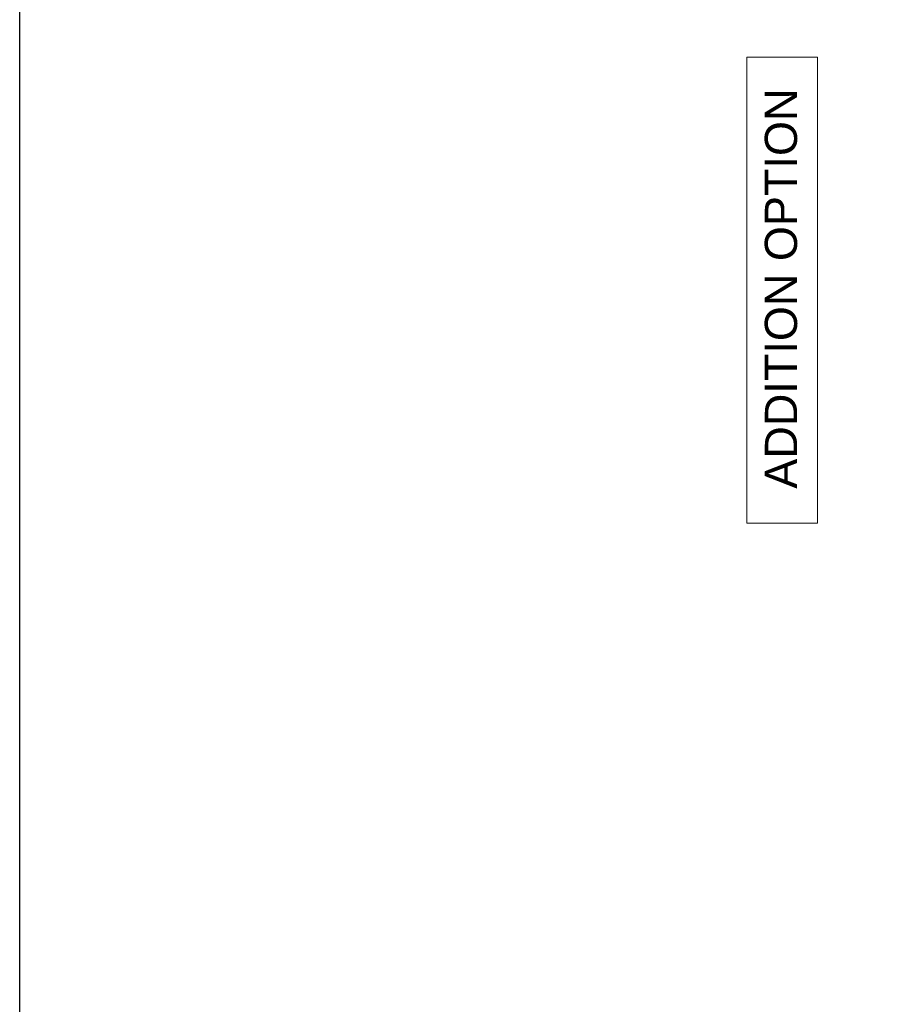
# Model space of a CAD drawing. Header units: inches. Extents: x -3803 to 34213, y -3756 to 4522.
# Tile 11 of 65: x 30961 to 31284, y 1925 to 2292. Entities that reach past the tile are written whole.
import ezdxf

# ---------------------------------------------------------------- set-up
doc = ezdxf.new("R2010")
doc.units = ezdxf.units.IN
doc.header["$LTSCALE"] = 0.011
doc.header["$MEASUREMENT"] = 0
doc.layers.get('0').update_dxf_attribs({"linetype": 'CONTINUOUS'})
doc.layers.get('Defpoints').update_dxf_attribs({"linetype": 'CONTINUOUS'})
doc.layers.add('G-ANNO-TEXT', color=2, linetype='CONTINUOUS', lineweight=9)
doc.styles.add('Arial_1', font='arial.ttf', dxfattribs={"height": 12})

# ---------------------------------------------------------------- blocks, each defined once
blk = doc.blocks.new('typical interior floor plan')
at = {"layer": 'G-ANNO-TEXT', "color": 7, "flags": 128}
blk.add_lwpolyline([(-404.98, -503.52), (-404.98, -330.05), (-378.67, -330.05), (-378.67, -503.52)], close=True, dxfattribs=at)
at = {"layer": 'G-ANNO-TEXT', "color": 7, "insert": (-398.27, -490.68), "char_height": 12, "width": 178.9215, "attachment_point": 1, "rotation": 90, "style": 'Arial_1'}
blk.add_mtext('ADDITION OPTION', dxfattribs=at)

msp = doc.modelspace()

# ---------------------------------------------------------------- linework, layer by layer
at = {"layer": 'Defpoints', "ltscale": 10}
msp.add_lwpolyline([(30960.8623789, 3241.8957062), (34212.6550645, 3241.8957062), (34212.6550645, 214.5138671), (30960.8623789, 191.6652784)], close=True, dxfattribs=at)

# ---------------------------------------------------------------- block references
msp.add_blockref('typical interior floor plan', (31636.5347617, 2607.8546257))

doc.saveas('drawing.dxf')
